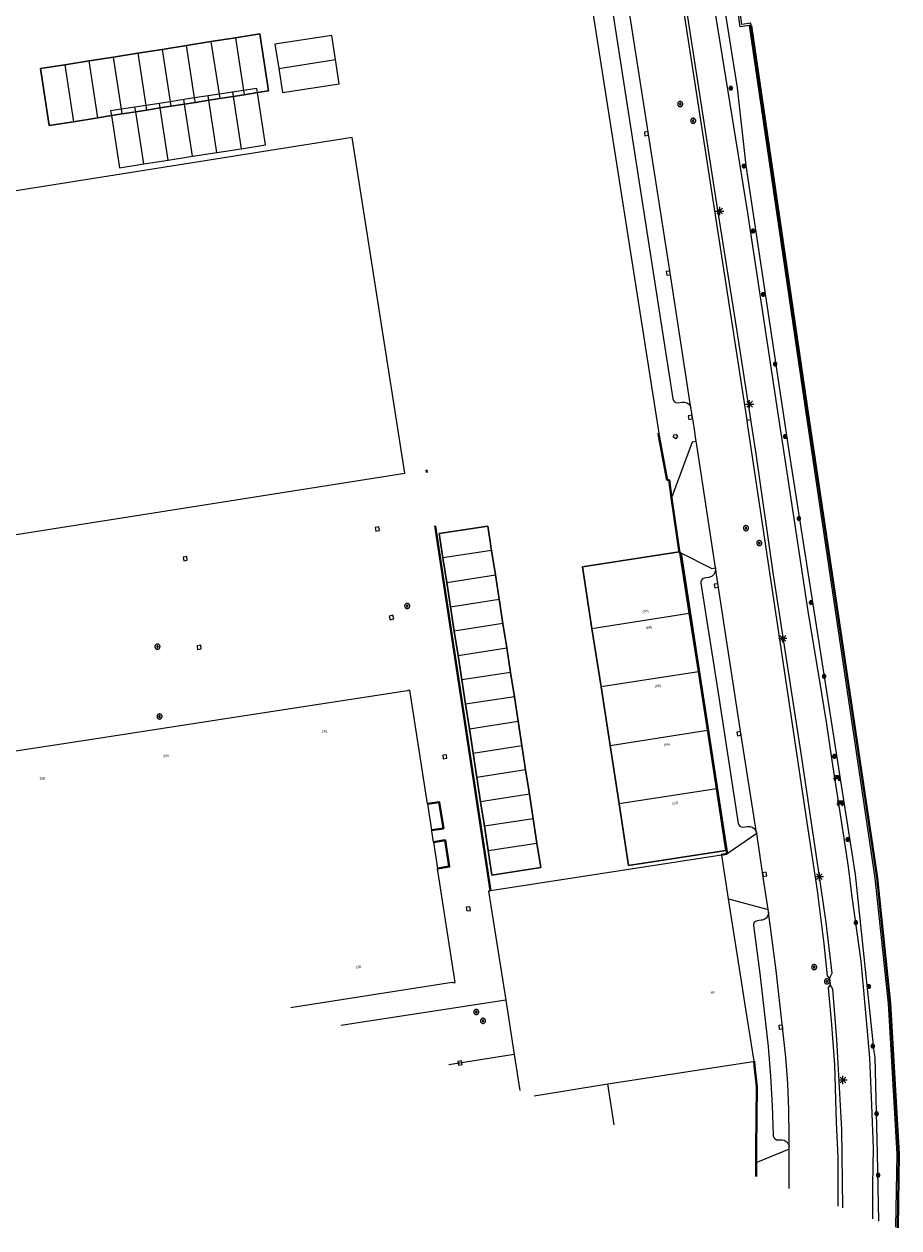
# Model space of a CAD drawing. Header units: metres. Extents: x 135779 to 137489, y 452643 to 455118.
# Tile 6 of 256: x 136059 to 136165, y 452839 to 452985. Entities that reach past the tile are written whole.
import ezdxf
from ezdxf.enums import TextEntityAlignment as Align

# ---------------------------------------------------------------- set-up
doc = ezdxf.new("R2010")
doc.units = ezdxf.units.M
doc.linetypes.add('DGN_Style_3', pattern=[78.572352, 56.123108, -22.449243])
doc.linetypes.add('DGN_Style_4', pattern=[89.853097, 44.898487, -22.449243, 0.056123, -22.449243])
for name, color, linetype, lineweight in [('KTop_BTD_Groenvoorziening', 62, 'Continuous', 13), ('KTop_GBI_Toegangstrap', 40, 'Continuous', 40), ('KTop_NAR_Huisnummer (t)', 7, 'Continuous', 13), ('KTop_PAL_Lichtmast', 40, 'Continuous', 13), ('KTop_PND_Grondvlaksituatie van BAG-pand [tachy]', 1, 'Continuous', 13), ('KTop_PND_Pandscheiding', 40, 'Continuous', 13), ('KTop_PND_Voorlopige_pandgeometrie', 1, 'DGN_Style_3', 30), ('KTop_PUT_Brandkraan of -put', 1, 'Continuous', 13), ('KTop_PUT_Inspectie- of rioolput', 15, 'Continuous', 13), ('KTop_PUT_Kolk', 15, 'Continuous', 13), ('KTop_SHD_Damwand (l)', 1, 'Continuous', 40), ('KTop_SHD_Hek (l)', 15, 'DGN_Style_4', 40), ('KTop_SHD_Kademuur', 16, 'Continuous', 13), ('KTop_STM_Bank', 40, 'Continuous', 13), ('KTop_VGO_Boom', 92, 'Continuous', 13), ('KTop_WGD_Fietspad', 40, 'Continuous', 13), ('KTop_WGD_Rijbaan_Lokale weg', 251, 'Continuous', 13), ('KTop_WGD_Rijbaan_Lokale weg_toerit', 251, 'Continuous', 13), ('KTop_WGD_Voetpad', 251, 'Continuous', 13)]:
    doc.layers.add(name, color=color, linetype=linetype, lineweight=lineweight)
doc.styles.add('Style-ROVU', font='ROVU.shx')

# ---------------------------------------------------------------- blocks, each defined once
blk = doc.blocks.new('PAL_Lichtmast')
at = {"layer": 'KTop_PAL_Lichtmast'}
for p, q in [((-0.35, -0.35), (0.35, 0.35)), ((0.35, -0.35), (-0.35, 0.35)), ((0, -0.5), (0, 0.5)), ((-0.5, 0), (0.5, 0))]:
    blk.add_line(p, q, dxfattribs=at)
blk = doc.blocks.new('PUT_Brandkraan_of_-put')
at = {"layer": 'KTop_PUT_Brandkraan of -put'}
for p, q in [((-0.25, 0.03), (0, 0.25)), ((-0.16, -0.25), (-0.25, 0.03)), ((0, 0.25), (0.25, 0.03)), ((0.25, 0.03), (0.16, -0.25)), ((0.16, -0.25), (-0.16, -0.25))]:
    blk.add_line(p, q, dxfattribs=at)
blk = doc.blocks.new('PUT_Inspectie-_of_rioolput')
at = {"layer": 'KTop_PUT_Inspectie- of rioolput', "flags": 128}
for points in [[(0.31, 0), (0.31, 0.03), (0.3, 0.06), (0.29, 0.1), (0.28, 0.13), (0.27, 0.15), (0.25, 0.18), (0.23, 0.21), (0.21, 0.23), (0.18, 0.25), (0.15, 0.27), (0.13, 0.28), (0.1, 0.29), (0.06, 0.3), (0.03, 0.31), (0, 0.31), (-0.03, 0.31), (-0.06, 0.3), (-0.1, 0.29), (-0.13, 0.28), (-0.16, 0.27), (-0.18, 0.25), (-0.21, 0.23), (-0.23, 0.21), (-0.25, 0.18), (-0.27, 0.15), (-0.28, 0.13), (-0.29, 0.1), (-0.3, 0.06), (-0.31, 0.03), (-0.31, 0), (-0.31, -0.03), (-0.3, -0.06), (-0.29, -0.1), (-0.28, -0.13), (-0.27, -0.16), (-0.25, -0.18), (-0.23, -0.21), (-0.21, -0.23), (-0.18, -0.25), (-0.15, -0.27), (-0.13, -0.28), (-0.1, -0.29), (-0.06, -0.3), (-0.03, -0.31), (0, -0.31), (0.03, -0.31), (0.06, -0.3), (0.1, -0.29), (0.13, -0.28), (0.15, -0.27), (0.18, -0.25), (0.21, -0.23), (0.23, -0.21), (0.25, -0.18), (0.27, -0.15), (0.28, -0.13), (0.29, -0.1), (0.3, -0.06), (0.31, -0.03), (0.31, 0)], [(0.1, 0), (0.09, 0.01), (0.09, 0.02), (0.09, 0.03), (0.09, 0.04), (0.08, 0.05), (0.08, 0.06), (0.07, 0.06), (0.06, 0.07), (0.06, 0.08), (0.05, 0.08), (0.04, 0.09), (0.03, 0.09), (0.02, 0.09), (0.01, 0.09), (0, 0.09), (-0.01, 0.09), (-0.02, 0.09), (-0.03, 0.09), (-0.04, 0.09), (-0.05, 0.08), (-0.06, 0.08), (-0.06, 0.07), (-0.07, 0.06), (-0.08, 0.06), (-0.08, 0.05), (-0.09, 0.04), (-0.09, 0.03), (-0.09, 0.02), (-0.09, 0.01), (-0.09, 0), (-0.09, -0.01), (-0.09, -0.02), (-0.09, -0.03), (-0.09, -0.04), (-0.08, -0.05), (-0.08, -0.06), (-0.07, -0.06), (-0.06, -0.07), (-0.06, -0.08), (-0.05, -0.08), (-0.04, -0.09), (-0.03, -0.09), (-0.02, -0.09), (-0.01, -0.09), (0, -0.09), (0.01, -0.09), (0.02, -0.09), (0.03, -0.09), (0.04, -0.09), (0.05, -0.08), (0.06, -0.08), (0.06, -0.07), (0.07, -0.06), (0.08, -0.06), (0.08, -0.05), (0.09, -0.04), (0.09, -0.03), (0.09, -0.02), (0.09, -0.01), (0.1, 0)], [(0.04, 0), (0.03, 0), (0.03, 0.01), (0.03, 0.01), (0.03, 0.01), (0.03, 0.02), (0.03, 0.02), (0.03, 0.02), (0.02, 0.03), (0.02, 0.03), (0.02, 0.03), (0.01, 0.03), (0.01, 0.03), (0.01, 0.03), (0, 0.03), (0, 0.03), (0, 0.03), (-0.01, 0.03), (-0.01, 0.03), (-0.01, 0.03), (-0.02, 0.03), (-0.02, 0.03), (-0.02, 0.03), (-0.03, 0.02), (-0.03, 0.02), (-0.03, 0.02), (-0.03, 0.01), (-0.03, 0.01), (-0.03, 0.01), (-0.03, 0), (-0.03, 0), (-0.03, 0), (-0.03, -0.01), (-0.03, -0.01), (-0.03, -0.01), (-0.03, -0.02), (-0.03, -0.02), (-0.03, -0.02), (-0.02, -0.03), (-0.02, -0.03), (-0.02, -0.03), (-0.01, -0.03), (-0.01, -0.03), (-0.01, -0.03), (0, -0.03), (0, -0.03), (0, -0.03), (0.01, -0.03), (0.01, -0.03), (0.01, -0.03), (0.02, -0.03), (0.02, -0.03), (0.02, -0.03), (0.03, -0.02), (0.03, -0.02), (0.03, -0.02), (0.03, -0.01), (0.03, -0.01), (0.03, -0.01), (0.03, 0), (0.04, 0)], [(0.01, 0.02), (0.01, 0.02), (0.01, 0.02), (0, 0.02), (0, 0.02), (0, 0.02), (0, 0.02), (-0.01, 0.02), (-0.01, 0.02), (-0.01, 0.02), (-0.01, 0.02), (-0.01, 0.02), (-0.02, 0.02), (-0.02, 0.01), (-0.02, 0.01), (-0.02, 0.01), (-0.02, 0.01), (-0.02, 0.01), (-0.02, 0), (-0.02, 0), (-0.02, 0), (-0.02, 0), (-0.02, -0.01), (-0.02, -0.01), (-0.02, -0.01), (-0.02, -0.01), (-0.02, -0.01), (-0.02, -0.02), (-0.01, -0.02), (-0.01, -0.02), (-0.01, -0.02), (-0.01, -0.02), (-0.01, -0.02), (0, -0.02), (0, -0.02), (0, -0.02), (0, -0.02), (0.01, -0.02), (0.01, -0.02), (0.01, -0.02), (0.01, -0.02), (0.01, -0.02), (0.02, -0.02), (0.02, -0.01), (0.02, -0.01), (0.02, -0.01), (0.02, -0.01), (0.02, -0.01), (0.02, 0), (0.02, 0), (0.02, 0), (0.02, 0), (0.02, 0.01), (0.02, 0.01), (0.02, 0.01), (0.02, 0.01), (0.02, 0.01), (0.02, 0.02), (0.01, 0.02), (0.01, 0.02), (0.01, 0.02)]]:
    blk.add_lwpolyline(points, dxfattribs=at)
blk = doc.blocks.new('PUT_Kolk')
at = {"layer": 'KTop_PUT_Kolk', "flags": 128}
blk.add_lwpolyline([(0.22, -0.23), (0.22, 0.22), (-0.23, 0.22), (-0.23, -0.23), (0.22, -0.23)], dxfattribs=at)
blk = doc.blocks.new('STM_Bank')
at = {"layer": 'KTop_STM_Bank'}
for p, q in [((-0.42, -0.09), (-0.3, 0.02)), ((-0.3, 0.31), (0.3, 0.31)), ((-0.3, 0.14), (-0.3, 0.31)), ((-0.2, 0.14), (-0.3, 0.14)), ((-0.3, 0.02), (-0.2, 0.02)), ((-0.2, 0.02), (-0.2, 0.14)), ((0.16, 0.14), (-0.15, 0.14)), ((-0.15, 0.14), (-0.15, 0.02)), ((-0.15, 0.02), (0.16, 0.02)), ((0.16, 0.02), (0.16, 0.14)), ((0.3, 0.14), (0.2, 0.14)), ((0.2, 0.14), (0.2, 0.02)), ((0.2, 0.02), (0.3, 0.02)), ((0.3, 0.31), (0.3, 0.14)), ((0.3, 0.02), (0.42, -0.09)), ((-0.26, -0.09), (-0.42, -0.09)), ((-0.26, -0.31), (-0.26, -0.09)), ((-0.21, -0.31), (-0.26, -0.31)), ((0.22, -0.09), (-0.21, -0.09)), ((-0.21, -0.09), (-0.21, -0.31)), ((0.22, -0.31), (0.22, -0.09)), ((0.26, -0.31), (0.22, -0.31)), ((0.42, -0.09), (0.26, -0.09)), ((0.26, -0.09), (0.26, -0.31))]:
    blk.add_line(p, q, dxfattribs=at)
blk = doc.blocks.new('VGO_Boom')
at = {"layer": 'KTop_VGO_Boom', "flags": 128}
for points in [[(0.21, 0), (0.21, 0.02), (0.21, 0.04), (0.2, 0.07), (0.2, 0.09), (0.19, 0.11), (0.17, 0.13), (0.16, 0.14), (0.14, 0.16), (0.13, 0.17), (0.11, 0.19), (0.09, 0.2), (0.07, 0.2), (0.04, 0.21), (0.02, 0.21), (0, 0.21), (-0.02, 0.21), (-0.05, 0.21), (-0.07, 0.2), (-0.09, 0.2), (-0.11, 0.19), (-0.13, 0.17), (-0.14, 0.16), (-0.16, 0.14), (-0.17, 0.13), (-0.19, 0.11), (-0.2, 0.09), (-0.2, 0.07), (-0.21, 0.04), (-0.21, 0.02), (-0.22, 0), (-0.21, -0.02), (-0.21, -0.05), (-0.2, -0.07), (-0.2, -0.09), (-0.19, -0.11), (-0.17, -0.13), (-0.16, -0.14), (-0.14, -0.16), (-0.13, -0.17), (-0.11, -0.19), (-0.09, -0.2), (-0.07, -0.2), (-0.05, -0.21), (-0.02, -0.21), (0, -0.22), (0.02, -0.21), (0.04, -0.21), (0.07, -0.2), (0.09, -0.2), (0.11, -0.19), (0.13, -0.17), (0.14, -0.16), (0.16, -0.14), (0.17, -0.13), (0.19, -0.11), (0.2, -0.09), (0.2, -0.07), (0.21, -0.05), (0.21, -0.02), (0.21, 0)], [(0.15, 0), (0.15, 0.02), (0.15, 0.03), (0.15, 0.05), (0.14, 0.06), (0.13, 0.08), (0.13, 0.09), (0.12, 0.1), (0.1, 0.12), (0.09, 0.13), (0.08, 0.13), (0.06, 0.14), (0.05, 0.15), (0.03, 0.15), (0.02, 0.15), (0, 0.15), (-0.02, 0.15), (-0.03, 0.15), (-0.05, 0.15), (-0.06, 0.14), (-0.08, 0.13), (-0.09, 0.13), (-0.1, 0.12), (-0.12, 0.1), (-0.13, 0.09), (-0.13, 0.08), (-0.14, 0.06), (-0.15, 0.05), (-0.15, 0.03), (-0.15, 0.02), (-0.16, 0), (-0.15, -0.02), (-0.15, -0.03), (-0.15, -0.05), (-0.14, -0.06), (-0.13, -0.08), (-0.13, -0.09), (-0.12, -0.1), (-0.1, -0.12), (-0.09, -0.13), (-0.08, -0.13), (-0.06, -0.14), (-0.05, -0.15), (-0.03, -0.15), (-0.02, -0.15), (0, -0.16), (0.02, -0.15), (0.03, -0.15), (0.05, -0.15), (0.06, -0.14), (0.08, -0.13), (0.09, -0.13), (0.1, -0.12), (0.12, -0.1), (0.13, -0.09), (0.13, -0.08), (0.14, -0.06), (0.15, -0.05), (0.15, -0.03), (0.15, -0.02), (0.15, 0)], [(0.1, 0), (0.09, 0.01), (0.09, 0.02), (0.09, 0.03), (0.09, 0.04), (0.08, 0.05), (0.08, 0.06), (0.07, 0.06), (0.06, 0.07), (0.06, 0.08), (0.05, 0.08), (0.04, 0.09), (0.03, 0.09), (0.02, 0.09), (0.01, 0.09), (0, 0.09), (-0.01, 0.09), (-0.02, 0.09), (-0.03, 0.09), (-0.04, 0.09), (-0.05, 0.08), (-0.06, 0.08), (-0.06, 0.07), (-0.07, 0.06), (-0.08, 0.06), (-0.08, 0.05), (-0.09, 0.04), (-0.09, 0.03), (-0.09, 0.02), (-0.09, 0.01), (-0.1, 0), (-0.09, -0.01), (-0.09, -0.02), (-0.09, -0.03), (-0.09, -0.04), (-0.08, -0.05), (-0.08, -0.06), (-0.07, -0.06), (-0.06, -0.07), (-0.06, -0.08), (-0.05, -0.08), (-0.04, -0.09), (-0.03, -0.09), (-0.02, -0.09), (-0.01, -0.09), (0, -0.1), (0.01, -0.09), (0.02, -0.09), (0.03, -0.09), (0.04, -0.09), (0.05, -0.08), (0.06, -0.08), (0.06, -0.07), (0.07, -0.06), (0.08, -0.06), (0.08, -0.05), (0.09, -0.04), (0.09, -0.03), (0.09, -0.02), (0.09, -0.01), (0.1, 0)], [(0.04, 0), (0.03, 0), (0.03, 0.01), (0.03, 0.01), (0.03, 0.01), (0.03, 0.02), (0.03, 0.02), (0.03, 0.02), (0.02, 0.03), (0.02, 0.03), (0.02, 0.03), (0.01, 0.03), (0.01, 0.03), (0.01, 0.03), (0, 0.03), (0, 0.03), (0, 0.03), (-0.01, 0.03), (-0.01, 0.03), (-0.01, 0.03), (-0.02, 0.03), (-0.02, 0.03), (-0.02, 0.03), (-0.03, 0.02), (-0.03, 0.02), (-0.03, 0.02), (-0.03, 0.01), (-0.03, 0.01), (-0.03, 0.01), (-0.04, 0), (-0.04, 0), (-0.04, 0), (-0.03, -0.01), (-0.03, -0.01), (-0.03, -0.01), (-0.03, -0.02), (-0.03, -0.02), (-0.03, -0.02), (-0.02, -0.03), (-0.02, -0.03), (-0.02, -0.03), (-0.01, -0.03), (-0.01, -0.03), (-0.01, -0.03), (0, -0.04), (0, -0.04), (0, -0.04), (0.01, -0.03), (0.01, -0.03), (0.01, -0.03), (0.02, -0.03), (0.02, -0.03), (0.02, -0.03), (0.03, -0.02), (0.03, -0.02), (0.03, -0.02), (0.03, -0.01), (0.03, -0.01), (0.03, -0.01), (0.03, 0), (0.04, 0)]]:
    blk.add_lwpolyline(points, dxfattribs=at)

msp = doc.modelspace()

# ---------------------------------------------------------------- linework, layer by layer
at = {"layer": 'KTop_BTD_Groenvoorziening', "flags": 128}
for points in [[(136162.7, 452839.72), (136162.54, 452847.93), (136162.28, 452859.6), (136162.14, 452860.32), (136161.02, 452871.09), (136159.87, 452881.86), (136151.87, 452933.06), (136146.59, 452968.05), (136145.51, 452977.51), (136143.88, 452987.89), (136141.89, 453000), (136139.04, 453017.4)], [(136146.65, 452937.1), (136146.65, 452937.1), (136147.15, 452937.17)]]:
    msp.add_lwpolyline(points, dxfattribs=at)
at = {"layer": 'KTop_GBI_Toegangstrap', "flags": 128}
for points in [[(136108.33, 452887.24), (136109.76, 452887.45), (136109.26, 452890.66), (136107.83, 452890.45)], [(136109.05, 452882.59), (136110.48, 452882.81), (136109.98, 452886.02), (136108.55, 452885.8)]]:
    msp.add_lwpolyline(points, dxfattribs=at)
at = {"layer": 'KTop_PND_Grondvlaksituatie van BAG-pand [tachy]', "flags": 128}
for points in [[(136096.64, 452980.92), (136096.19, 452983.87), (136089.27, 452982.8), (136089.73, 452979.86)], [(136089.73, 452979.86), (136090.18, 452976.91), (136097.1, 452977.98), (136096.64, 452980.92)], [(136078.18, 452976.06), (136076.55, 452975.81)], [(136079.51, 452976.27), (136078.18, 452976.06)], [(136081.14, 452976.52), (136079.51, 452976.27)], [(136082.48, 452976.73), (136081.14, 452976.52)], [(136084.1, 452976.98), (136082.48, 452976.73)], [(136085.44, 452977.18), (136084.1, 452976.98)], [(136085.16, 452970.09), (136088.12, 452970.55), (136087.14, 452976.92)], [(136087.14, 452976.92), (136087.07, 452977.43), (136085.44, 452977.18)], [(136070.62, 452974.89), (136069.29, 452974.69), (136069.38, 452974.11)], [(136072.25, 452975.15), (136070.62, 452974.89)], [(136073.58, 452975.35), (136072.25, 452975.15)], [(136075.22, 452975.6), (136073.58, 452975.35)], [(136076.55, 452975.81), (136075.22, 452975.6)], [(136069.38, 452974.11), (136070.37, 452967.78), (136073.33, 452968.24)], [(136050.35, 452963.81), (136051.84, 452954.41), (136052.25, 452951.85), (136051.77, 452951.78), (136046.33, 452950.94), (136047.87, 452941.22), (136049.06, 452933.65), (136050.9, 452922.11), (136056.27, 452922.96), (136105.09, 452930.64), (136098.66, 452971.45), (136050.35, 452963.81)], [(136073.33, 452968.24), (136076.29, 452968.7)], [(136076.29, 452968.7), (136079.25, 452969.17)], [(136079.25, 452969.17), (136082.21, 452969.63)], [(136082.21, 452969.63), (136085.16, 452970.09)], [(136107.83, 452890.45), (136105.69, 452904.27), (136105.45, 452904.23), (136105.45, 452904.19), (136105.39, 452904.18), (136085.6, 452901.14), (136065.17, 452898), (136055.29, 452896.48), (136046.57, 452895.14), (136046.28, 452895.1)], [(136107.83, 452890.45), (136108.33, 452887.24)], [(136108.55, 452885.8), (136108.35, 452887.13), (136108.33, 452887.24)], [(136108.55, 452885.8), (136109.05, 452882.59)], [(136143.57, 452884.19), (136115.5, 452879.85), (136115.37, 452879.83), (136115.26, 452879.81), (136116.1, 452874.48), (136117.34, 452866.57)], [(136144.43, 452878.9), (136143.62, 452884.2), (136143.57, 452884.19)], [(136091.2, 452865.7), (136091.43, 452865.74), (136110.82, 452868.76), (136110.91, 452868.77), (136110.92, 452868.67), (136111.2, 452868.71), (136109.05, 452882.59)], [(136147.56, 452859.14), (136146.43, 452866.26), (136146.02, 452868.88), (136144.43, 452878.9)], [(136117.34, 452866.57), (136118.37, 452859.97)], [(136118.37, 452859.97), (136119.05, 452855.58)], [(136129.77, 452856.41), (136147.43, 452859.12), (136147.56, 452859.14)], [(136130.54, 452851.41), (136129.77, 452856.41)]]:
    msp.add_lwpolyline(points, dxfattribs=at)
at = {"layer": 'KTop_PND_Pandscheiding', "flags": 128}
for points in [[(136084.46, 452983.58), (136085.44, 452977.18)], [(136075.57, 452982.17), (136076.55, 452975.81)], [(136079.51, 452976.27), (136078.53, 452982.64)], [(136081.49, 452983.11), (136082.48, 452976.73)], [(136067.74, 452973.85), (136066.68, 452980.77)], [(136070.62, 452974.89), (136069.64, 452981.24)], [(136072.6, 452981.71), (136073.58, 452975.35)], [(136089.73, 452979.86), (136096.64, 452980.92)], [(136063.71, 452980.3), (136064.78, 452973.38)], [(136078.26, 452975.52), (136078.18, 452976.06)], [(136079.6, 452975.73), (136079.51, 452976.27)], [(136081.22, 452975.98), (136081.14, 452976.52)], [(136082.48, 452976.73), (136082.56, 452976.19)], [(136084.1, 452976.98), (136084.18, 452976.45)], [(136084.18, 452976.45), (136085.16, 452970.09)], [(136085.44, 452977.18), (136085.52, 452976.66)], [(136070.71, 452974.32), (136070.62, 452974.89)], [(136072.34, 452974.58), (136072.25, 452975.15)], [(136073.33, 452968.24), (136072.34, 452974.58)], [(136073.58, 452975.35), (136073.67, 452974.79)], [(136075.3, 452975.05), (136075.22, 452975.6)], [(136076.29, 452968.7), (136075.3, 452975.05)], [(136076.55, 452975.81), (136076.63, 452975.26)], [(136079.25, 452969.17), (136078.26, 452975.52)], [(136082.21, 452969.63), (136081.22, 452975.98)], [(136115.63, 452921.25), (136109.71, 452920.34)], [(136110.16, 452917.37), (136116.09, 452918.29)], [(136110.62, 452914.41), (136116.55, 452915.32)], [(136127.83, 452911.78), (136139.66, 452913.61)], [(136117.01, 452912.36), (136111.08, 452911.44)], [(136111.54, 452908.48), (136117.47, 452909.39)], [(136117.93, 452906.43), (136112, 452905.51)], [(136140.77, 452906.49), (136128.93, 452904.66)], [(136118.39, 452903.47), (136112.46, 452902.55)], [(136112.92, 452899.58), (136118.85, 452900.5)], [(136130.03, 452897.55), (136141.87, 452899.38)], [(136113.38, 452896.62), (136119.31, 452897.54)], [(136119.76, 452894.57), (136113.84, 452893.65)], [(136120.22, 452891.61), (136114.29, 452890.69)], [(136142.97, 452892.26), (136131.13, 452890.43)], [(136120.68, 452888.64), (136114.75, 452887.72)], [(136115.21, 452884.76), (136121.14, 452885.68)], [(136120.79, 452854.95), (136129.77, 452856.41)]]:
    msp.add_lwpolyline(points, dxfattribs=at)
at = {"layer": 'KTop_PND_Voorlopige_pandgeometrie', "flags": 128}
for points in [[(136084.46, 452983.58), (136081.49, 452983.11)], [(136087.14, 452976.92), (136088.49, 452977.13), (136087.42, 452984.05), (136084.46, 452983.58)], [(136075.57, 452982.17), (136072.6, 452981.71)], [(136078.53, 452982.64), (136075.57, 452982.17)], [(136081.49, 452983.11), (136078.53, 452982.64)], [(136066.68, 452980.77), (136063.71, 452980.3)], [(136069.64, 452981.24), (136066.68, 452980.77)], [(136072.6, 452981.71), (136069.64, 452981.24)], [(136063.71, 452980.3), (136060.75, 452979.83), (136061.82, 452972.91), (136064.78, 452973.38)], [(136081.22, 452975.98), (136082.56, 452976.19)], [(136082.56, 452976.19), (136084.18, 452976.45)], [(136084.18, 452976.45), (136085.52, 452976.66)], [(136085.52, 452976.66), (136087.14, 452976.92)], [(136070.71, 452974.32), (136072.34, 452974.58)], [(136072.34, 452974.58), (136073.67, 452974.79)], [(136073.67, 452974.79), (136075.3, 452975.05)], [(136075.3, 452975.05), (136076.63, 452975.26)], [(136076.63, 452975.26), (136078.26, 452975.52)], [(136078.26, 452975.52), (136079.6, 452975.73)], [(136079.6, 452975.73), (136081.22, 452975.98)], [(136064.78, 452973.38), (136067.74, 452973.85)], [(136067.74, 452973.85), (136069.38, 452974.11)], [(136069.38, 452974.11), (136070.71, 452974.32)], [(136115.63, 452921.25), (136115.18, 452924.22), (136109.25, 452923.3), (136109.71, 452920.34)], [(136116.09, 452918.29), (136115.63, 452921.25)], [(136138.44, 452921.07), (136126.67, 452919.25), (136127.83, 452911.78)], [(136138.53, 452920.95), (136138.51, 452921.08), (136138.44, 452921.07)], [(136139.66, 452913.61), (136138.53, 452920.95)], [(136109.71, 452920.34), (136110.16, 452917.37)], [(136116.55, 452915.32), (136116.09, 452918.29)], [(136110.16, 452917.37), (136110.62, 452914.41)], [(136117.01, 452912.36), (136116.55, 452915.32)], [(136110.62, 452914.41), (136111.08, 452911.44)], [(136140.77, 452906.49), (136139.66, 452913.61)], [(136117.47, 452909.39), (136117.01, 452912.36)], [(136127.83, 452911.78), (136128.93, 452904.66)], [(136111.08, 452911.44), (136111.54, 452908.48)], [(136117.93, 452906.43), (136117.47, 452909.39)], [(136111.54, 452908.48), (136112, 452905.51)], [(136118.39, 452903.47), (136117.93, 452906.43)], [(136141.87, 452899.38), (136140.77, 452906.49)], [(136112, 452905.51), (136112.46, 452902.55)], [(136128.93, 452904.66), (136130.03, 452897.55)], [(136118.85, 452900.5), (136118.39, 452903.47)], [(136112.46, 452902.55), (136112.92, 452899.58)], [(136119.31, 452897.54), (136118.85, 452900.5)], [(136112.92, 452899.58), (136113.38, 452896.62)], [(136142.97, 452892.26), (136141.87, 452899.38)], [(136119.76, 452894.57), (136119.31, 452897.54)], [(136130.03, 452897.55), (136131.13, 452890.43)], [(136113.38, 452896.62), (136113.84, 452893.65)], [(136120.22, 452891.61), (136119.76, 452894.57)], [(136113.84, 452893.65), (136114.29, 452890.69)], [(136120.68, 452888.64), (136120.22, 452891.61)], [(136131.13, 452890.43), (136132.29, 452882.95), (136144.13, 452884.78), (136142.97, 452892.26)], [(136114.29, 452890.69), (136114.75, 452887.72)], [(136121.14, 452885.68), (136120.68, 452888.64)], [(136114.75, 452887.72), (136115.21, 452884.76)], [(136115.21, 452884.76), (136115.67, 452881.79), (136121.6, 452882.71), (136121.14, 452885.68)]]:
    msp.add_lwpolyline(points, dxfattribs=at)
at = {"layer": 'KTop_SHD_Damwand (l)', "flags": 128}
msp.add_lwpolyline([(136147.21, 452985.09), (136153.96, 452938.85), (136162.5, 452881.43), (136164.09, 452866.2), (136165.16, 452847.88), (136165.01, 452838.88)], dxfattribs=at)
at = {"layer": 'KTop_SHD_Hek (l)', "flags": 128}
for points in [[(136135.98, 452935.17), (136135.91, 452935.51)], [(136137.21, 452929.83), (136136.98, 452929.78), (136135.98, 452935.17)], [(136107.76, 452930.71), (136107.7, 452931.06)], [(136115.5, 452879.85), (136107.76, 452930.71)], [(136137.21, 452929.83), (136137.52, 452927.66)], [(136137.52, 452927.66), (136138.46, 452920.94)], [(136138.65, 452920.98), (136138.46, 452920.94)], [(136144.29, 452884.37), (136138.65, 452920.98)], [(136144.29, 452884.37), (136143.56, 452884.24), (136143.57, 452884.19)], [(136147.79, 452848.58), (136147.9, 452856.04), (136147.58, 452858.61), (136147.56, 452859.14)], [(136147.78, 452845.14), (136147.79, 452848.58)]]:
    msp.add_lwpolyline(points, dxfattribs=at)
at = {"layer": 'KTop_SHD_Kademuur', "flags": 128}
for points in [[(136146.99, 452985.06), (136145.84, 452984.93), (136145.57, 452986.93), (136146.72, 452987.1)], [(136147.21, 452985.09), (136147.17, 452985.35), (136146.06, 452985.21), (136145.87, 452986.71), (136146.95, 452986.87), (136146.91, 452987.13)], [(136147.21, 452985.09), (136146.99, 452985.06)], [(136164.79, 452838.96), (136164.95, 452847.87), (136163.88, 452866.18), (136162.29, 452881.4), (136153.75, 452938.82), (136146.99, 452985.06)], [(136165.01, 452838.88), (136165.16, 452847.88), (136164.09, 452866.2), (136162.5, 452881.43), (136157.67, 452913.95), (136153.96, 452938.85), (136147.21, 452985.09)]]:
    msp.add_lwpolyline(points, dxfattribs=at)
at = {"layer": 'KTop_WGD_Fietspad', "flags": 128}
for points in [[(136147.15, 452937.17), (136145.43, 452948.14), (136142.9, 452964.18), (136139.4, 452986.66), (136136.36, 453006.73), (136134.93, 453015.58), (136134.14, 453020.63)], [(136138, 453017.2), (136140.7, 453000), (136142.26, 452990.11), (136146.69, 452962.55), (136150.47, 452937.62), (136151.03, 452933.91), (136152.49, 452924.34), (136154.18, 452913.36), (136155.41, 452905.84), (136156.36, 452900.12), (136156.99, 452895.7), (136158.33, 452887.04), (136158.98, 452882.77), (136159.45, 452879.12), (136160.53, 452871.3), (136161.28, 452862.81), (136161.6, 452859.52), (136161.83, 452853.82), (136162.03, 452848.61), (136161.96, 452844.06), (136161.93, 452840)], [(136156.71, 452869.22), (136157.06, 452869.87), (136156.31, 452876.03), (136155.37, 452882.4), (136153.23, 452896.84), (136149.9, 452918.29), (136147.8, 452933.01), (136147.15, 452937.17)], [(136158.32, 452841.31), (136158.21, 452850.85), (136157.59, 452861.78), (136157.12, 452867.92), (136156.78, 452868.46)]]:
    msp.add_lwpolyline(points, dxfattribs=at)
at = {"layer": 'KTop_WGD_Rijbaan_Lokale weg', "flags": 128}
for points in [[(136133.25, 453020.44), (136134.94, 453011.88), (136136.93, 453000), (136140.32, 452978.03), (136146.65, 452937.1)], [(136139.87, 452938.6), (136137.33, 452955), (136132.06, 452988.75), (136131.68, 452991.27)], [(136140.5, 452934.49), (136140.25, 452936.22), (136140.06, 452937.46), (136139.9, 452938.4), (136139.87, 452938.6)], [(136146.65, 452937.1), (136146.71, 452936.7), (136150.68, 452910.19), (136153.96, 452888.16), (136155.23, 452879.92), (136156.02, 452873.41), (136156.45, 452869.52), (136156.71, 452869.22)], [(136142.87, 452919.14), (136140.53, 452934.32), (136140.5, 452934.49)], [(136147.85, 452886.9), (136145.92, 452899.03), (136143.18, 452916.99), (136142.87, 452919.14)], [(136149.24, 452877.6), (136148.6, 452881.83), (136147.86, 452886.84), (136147.85, 452886.9)], [(136149.29, 452877.27), (136149.3, 452877.33), (136149.24, 452877.6)], [(136151.82, 452848.76), (136151.82, 452850.05), (136151.77, 452853.25), (136151.63, 452856.45), (136151.42, 452859.65), (136151.01, 452863.31), (136150.22, 452870.19), (136149.29, 452877.27)], [(136156.71, 452869.22), (136156.78, 452868.46)], [(136156.78, 452868.46), (136156.55, 452868.08), (136156.97, 452863.61), (136157.32, 452858.7), (136157.53, 452851.69), (136157.72, 452847.47), (136157.72, 452841.53)], [(136117.34, 452866.57), (136097.29, 452863.49)], [(136118.37, 452859.97), (136110.44, 452858.71)], [(136151.82, 452848.47), (136151.82, 452848.76)], [(136151.81, 452843.68), (136151.82, 452848.47)]]:
    msp.add_lwpolyline(points, dxfattribs=at)
at = {"layer": 'KTop_WGD_Rijbaan_Lokale weg_toerit', "flags": 128}
for points in [[(136137.52, 452927.66), (136138.44, 452921.07)], [(136138.44, 452921.07), (136138.46, 452920.94), (136138.53, 452920.95)], [(136138.53, 452920.95), (136138.65, 452920.98)], [(136144.29, 452884.37), (136143.56, 452884.24), (136143.57, 452884.19)], [(136147.79, 452846.79), (136147.78, 452845.14)]]:
    msp.add_lwpolyline(points, dxfattribs=at)
at = {"layer": 'KTop_WGD_Voetpad', "flags": 128}
for points in [[(136127.37, 452993.33), (136126.99, 452993.27), (136127.42, 452990.4), (136127.48, 452990.02), (136127.4, 452990), (136135.98, 452935.52), (136135.91, 452935.51), (136135.98, 452935.17), (136136.98, 452929.78), (136137.21, 452929.83), (136137.52, 452927.66)], [(136131.68, 452991.27), (136131.69, 452990.99), (136131.62, 452990.72), (136131.48, 452990.48), (136131.27, 452990.28), (136131.02, 452990.16), (136130.86, 452990.12), (136130.34, 452990.03), (136130.16, 452989.96), (136130.01, 452989.82), (136129.94, 452989.64), (136129.93, 452989.48), (136133.38, 452967.29), (136137.68, 452939.67), (136137.73, 452939.48), (136137.86, 452939.32), (136138.04, 452939.22), (136138.24, 452939.2), (136138.83, 452939.27), (136139.1, 452939.28), (136139.36, 452939.2), (136139.59, 452939.06), (136139.76, 452938.85), (136139.87, 452938.6)], [(136140.5, 452934.49), (136140.02, 452934.42), (136137.52, 452927.66)], [(136138.65, 452920.98), (136144.29, 452884.37)], [(136138.65, 452920.98), (136142.41, 452919.07), (136142.87, 452919.14)], [(136142.87, 452919.14), (136142.87, 452918.85), (136142.79, 452918.57), (136142.64, 452918.32), (136142.43, 452918.13), (136142.17, 452917.99), (136142.05, 452917.96), (136141.46, 452917.88), (136141.28, 452917.79), (136141.15, 452917.65), (136141.08, 452917.46), (136141.09, 452917.29), (136143.24, 452903.4), (136145.63, 452888.06), (136145.69, 452887.88), (136145.83, 452887.72), (136146.02, 452887.63), (136146.19, 452887.62), (136146.75, 452887.7), (136147.03, 452887.69), (136147.3, 452887.61), (136147.54, 452887.45), (136147.72, 452887.23), (136147.83, 452886.97), (136147.85, 452886.9)], [(136147.85, 452886.9), (136147.86, 452886.82), (136144.29, 452884.37)], [(136144.43, 452878.9), (136149.24, 452877.6)], [(136149.29, 452877.27), (136149.28, 452877.05), (136149.18, 452876.79), (136149.01, 452876.56), (136148.78, 452876.4), (136148.52, 452876.3), (136148.42, 452876.29), (136147.91, 452876.22), (136147.72, 452876.15), (136147.57, 452876.02), (136147.48, 452875.84), (136147.47, 452875.65), (136148.25, 452869.83), (136149.27, 452860.94), (136149.55, 452857.35), (136149.75, 452853.76), (136149.87, 452850.13), (136149.86, 452850.09), (136149.94, 452849.88), (136150.09, 452849.71), (136150.29, 452849.61), (136150.33, 452849.6), (136150.91, 452849.61), (136151.19, 452849.54), (136151.44, 452849.4), (136151.64, 452849.2), (136151.78, 452848.94), (136151.82, 452848.76)], [(136147.56, 452859.14), (136147.58, 452858.61), (136147.9, 452856.04), (136147.79, 452846.79)], [(136151.82, 452848.47), (136148.16, 452846.94), (136147.79, 452846.79)]]:
    msp.add_lwpolyline(points, dxfattribs=at)

# ---------------------------------------------------------------- block references
at = {"layer": 'KTop_PAL_Lichtmast'}
for p in [(136143.37, 452962.51), (136147, 452939.03), (136151.04, 452910.57), (136155.49, 452881.59), (136158.35, 452856.88)]:
    msp.add_blockref('PAL_Lichtmast', p, dxfattribs=at)
at = {"layer": 'KTop_PUT_Brandkraan of -put', "rotation": 190.5535220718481}
msp.add_blockref('PUT_Brandkraan_of_-put', (136137.97, 452935.08), dxfattribs=at)
at = {"layer": 'KTop_PUT_Inspectie- of rioolput'}
for p, rotation in [((136138.56, 452975.52), 8.78823180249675), ((136140.14, 452973.49), 8.788231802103), ((136146.56, 452923.96), 8.517025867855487), ((136148.18, 452922.14), 8.517025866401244), ((136105.36, 452914.5), 11.01572438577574), ((136074.99, 452909.55), 278.7384837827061), ((136075.24, 452901.06), 278.738483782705), ((136154.86, 452870.59), 6.231912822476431), ((136156.4, 452868.85), 4.956744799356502), ((136113.76, 452865.14), 98.736730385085), ((136114.58, 452864.06), 98.73673038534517)]:
    msp.add_blockref('PUT_Inspectie-_of_rioolput', p, dxfattribs=dict(at, rotation=rotation))
at = {"layer": 'KTop_PUT_Kolk'}
for p, rotation in [((136134.46, 452971.94), 8.874962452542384), ((136137.11, 452954.97), 8.874962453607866), ((136139.79, 452937.43), 9.659893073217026), ((136101.74, 452923.86), 10.55352207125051), ((136078.37, 452920.24), 278.7385801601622), ((136142.96, 452916.96), 8.668918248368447), ((136103.45, 452913.1), 12.62562496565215), ((136080.07, 452909.47), 278.7385801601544), ((136145.7, 452898.99), 9.026708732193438), ((136109.94, 452896.16), 278.7367303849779), ((136148.82, 452881.86), 188.6036104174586), ((136112.8, 452877.67), 278.7367303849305), ((136150.79, 452863.29), 6.550333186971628), ((136111.78, 452858.93), 278.9911327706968)]:
    msp.add_blockref('PUT_Kolk', p, dxfattribs=dict(at, rotation=rotation))
at = {"layer": 'KTop_STM_Bank'}
for p in [(136157.62, 452893.56), (136158.04, 452890.5)]:
    msp.add_blockref('STM_Bank', p, dxfattribs=at)
at = {"layer": 'KTop_VGO_Boom'}
for p in [(136144.72, 452977.45), (136146.3, 452967.98), (136147.42, 452960.09), (136148.65, 452952.38), (136150.11, 452943.91), (136151.32, 452935.11), (136153, 452925.13), (136154.47, 452914.92), (136156.06, 452905.95), (136157.31, 452896.22), (136158.93, 452886.1), (136159.93, 452876), (136161.51, 452868.23), (136161.98, 452860.98), (136162.45, 452852.77), (136162.64, 452845.3)]:
    msp.add_blockref('VGO_Boom', p, dxfattribs=at)

# ---------------------------------------------------------------- texts
at = {"layer": 'KTop_NAR_Huisnummer (t)', "style": 'Style-ROVU'}
for s, rotation, p in [('(70)', 8.9, (136134.71, 452913.9)), ('(68)', 8.9, (136135.11, 452911.96)), ('(66)', 8.9, (136136.21, 452904.84)), ('242', 8.8, (136095.66, 452899.31)), ('(64)', 8.9, (136137.29, 452897.72)), ('250', 8.8, (136076.38, 452896.34)), ('258', 8.8, (136061.34, 452893.59)), ('(62)', 8.9, (136138.32, 452890.6)), ('238', 8.8, (136099.75, 452870.66)), ('60', 9, (136142.74, 452867.57))]:
    msp.add_text(s, height=0.3, rotation=rotation, dxfattribs=at).set_placement(p, align=Align.MIDDLE_RIGHT)

doc.saveas('drawing.dxf')
